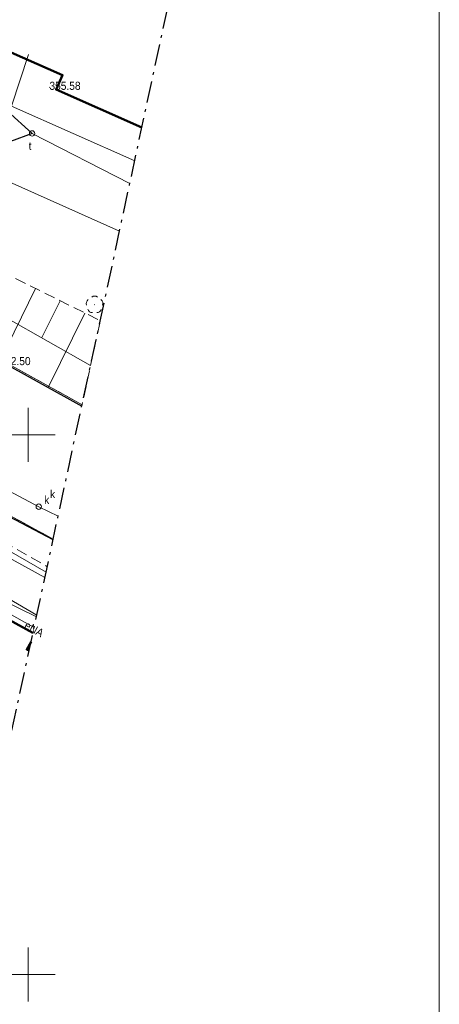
# Model space of a CAD drawing. Header units: metres. Extents: x 6605396 to 6605688, y 5559202 to 5559407.
# Tile 9 of 12: x 6605649 to 6605688, y 5559247 to 5559338. Entities that reach past the tile are written whole.
import ezdxf

# ---------------------------------------------------------------- set-up
doc = ezdxf.new("R2010")
doc.units = ezdxf.units.M
doc.header["$MEASUREMENT"] = 0
for name, pattern in [('1.0_0.5', [1.5, 1, -0.5]), ('212-500', [3.5, 2, -0.625, 0.25, -0.625]), ('219-500', [0]), ('egug-500', [1, 0.5, -0.5])]:
    doc.linetypes.add(name, pattern=pattern)
doc.layers.get('0').update_dxf_attribs({"color": 2, "linetype": 'CONTINUOUS', "lineweight": 5})
for name, color, linetype in [('000 Inne (niezydentyfikowane)', 7, 'CONTINUOUS'), ('218-kontur użytku gruntowego', 7, 'CONTINUOUS'), ('219-działka ewidencyjna', 7, 'CONTINUOUS'), ('312-budynek ewidencyjny', 7, 'CONTINUOUS'), ('chodnik', 7, 'CONTINUOUS'), ('drzewo liściaste', 7, 'CONTINUOUS'), ('komora podziemna', 7, 'CONTINUOUS'), ('krawężnik', 7, 'CONTINUOUS'), ('Obszar opracowania', 7, 'CONTINUOUS'), ('pikieta sztuczna', 7, 'CONTINUOUS'), ('pikieta sztuczna-Atr2', 7, 'CONTINUOUS'), ('przewód ciepłowniczy', 7, 'CONTINUOUS'), ('przewód elektroenergetyczny podziemny', 7, 'CONTINUOUS'), ('przewód elektroenergetyczny podziemny-Atr1', 7, 'CONTINUOUS'), ('przewód gazowy', 7, 'CONTINUOUS'), ('przewód kanalizacyjny', 7, 'CONTINUOUS'), ('przewód telekomunikacyjny podziemny', 7, 'CONTINUOUS'), ('przewód wodociągowy', 7, 'CONTINUOUS'), ('Punkt budynku', 7, 'CONTINUOUS'), ('Ramki i opis wydruku', 7, 'CONTINUOUS'), ('rzedna', 7, 'CONTINUOUS'), ('rzedna-Atr2', 7, 'CONTINUOUS'), ('skarpa nieumocniona', 7, 'CONTINUOUS'), ('studnia kanalizacyjna', 7, 'CONTINUOUS'), ('studnia kanalizacyjna-Atr17', 7, 'CONTINUOUS'), ('Wstawianie ramki sekcyjnej z opisem', 7, 'CONTINUOUS'), ('właz do komory lub kanału - okrągły', 7, 'CONTINUOUS'), ('właz do komory lub kanału - okrągły-Atr17', 7, 'CONTINUOUS')]:
    doc.layers.add(name, color=color, linetype=linetype)
doc.styles.get("Standard").update_dxf_attribs({"font": 'Working1250.shx', "width": 0.75})

# ---------------------------------------------------------------- blocks, each defined once
blk = doc.blocks.new('PUNKTBUD')
at = {"color": 0}
blk.add_circle((0, 0), 0.045, dxfattribs=at)
blk = doc.blocks.new('OP021')
at = {"linetype": 'Continuous', "lineweight": 13}
h = blk.add_hatch(color=0, dxfattribs=at)
edge = h.paths.add_edge_path()
edge.add_arc((0, 0), 0.05, 0, 360)
at = {"color": 0, "linetype": 'Continuous', "lineweight": 13}
for centre, start, end in [((-0.38, 0.124), 121.308, 202.548), ((0, 0.4), 49.272, 130.728), ((0.38, 0.124), 337.452, 58.692), ((-0.235, -0.324), 193.221, 274.871), ((0.235, -0.324), 265.129, 346.779)]:
    blk.add_arc(centre, 0.4, start, end, dxfattribs=at)
blk = doc.blocks.new('US15')
at = {"color": 0, "linetype": 'Continuous', "lineweight": 13}
blk.add_circle((0, 0), 0.25, dxfattribs=at)
blk = doc.blocks.new('US22')
at = {"color": 0, "linetype": 'Continuous', "lineweight": 13}
blk.add_circle((0, 0), 0.25, dxfattribs=at)
blk = doc.blocks.new('PW01')
at = {"linetype": 'Continuous', "lineweight": 13}
h = blk.add_hatch(color=0, dxfattribs=at)
edge = h.paths.add_edge_path()
edge.add_arc((0, 0), 0.045, 0, 360)

msp = doc.modelspace()

# ---------------------------------------------------------------- linework, layer by layer
at = {"layer": '000 Inne (niezydentyfikowane)', "color": 7, "linetype": 'Continuous', "lineweight": 13}
for p, q in [((6605650.66, 5559313.55), (6605647.35, 5559306.85)), ((6605652.94, 5559312.42), (6605651.26, 5559309.02)), ((6605655.25, 5559311.28), (6605651.83, 5559304.38))]:
    msp.add_line(p, q, dxfattribs=at)
at = {"layer": '218-kontur użytku gruntowego', "color": 3, "linetype": 'egug-500', "lineweight": 18, "flags": 128}
for points in [[(6605614.73, 5559310.87), (6605652.307, 5559290.333)], [(6605652.307, 5559290.333), (6605614.73, 5559310.87)], [(6605654.99, 5559302.785), (6605647.07, 5559307.16)], [(6605647.07, 5559307.16), (6605654.99, 5559302.785)]]:
    msp.add_lwpolyline(points, dxfattribs=at)
at = {"layer": '219-działka ewidencyjna', "color": 7, "linetype": '219-500', "lineweight": 18, "flags": 128}
for points in [[(6605652.307, 5559290.333), (6605614.73, 5559310.87)], [(6605654.99, 5559302.785), (6605647.07, 5559307.16)]]:
    msp.add_lwpolyline(points, dxfattribs=at)
at = {"layer": '312-budynek ewidencyjny', "color": 7, "linetype": 'Continuous', "lineweight": 50, "flags": 128}
for points in [[(6605653.18, 5559333.3), (6605637.27, 5559340.36)], [(6605652.59, 5559331.97), (6605653.18, 5559333.3)], [(6605660.52, 5559328.45), (6605652.59, 5559331.97)], [(6605624.43, 5559295.91), (6605650.434, 5559281.643)], [(6605650.26, 5559280.834), (6605649.87, 5559280.12)], [(6605649.87, 5559280.12), (6605650.081, 5559280.004)]]:
    msp.add_lwpolyline(points, dxfattribs=at)
at = {"layer": 'chodnik', "color": 7, "linetype": '1.0_0.5', "lineweight": 18, "flags": 128}
msp.add_lwpolyline([(6605652.294, 5559290.274), (6605639.48, 5559297), (6605616.58, 5559309.93), (6605614.82, 5559310.86), (6605614.31, 5559311.08), (6605613.84, 5559311.13), (6605613.54, 5559311.13), (6605612.82, 5559310.86), (6605611.96, 5559310.2), (6605611.47, 5559309.76), (6605615.3, 5559307.6), (6605632.07, 5559298.53), (6605629.11, 5559292.25), (6605631.87, 5559290.96), (6605634.72, 5559296.88), (6605644.69, 5559291.56), (6605641.83, 5559285.91), (6605644.19, 5559284.69), (6605647.14, 5559290.44), (6605651.757, 5559287.782)], dxfattribs=at)
at = {"layer": 'krawężnik', "color": 7, "linetype": 'Continuous', "lineweight": 25, "flags": 128}
for points in [[(6605652.294, 5559290.274), (6605639.48, 5559297), (6605616.58, 5559309.93)], [(6605637.55, 5559303.12), (6605638.77, 5559303.01), (6605639.97, 5559303.26), (6605647.03, 5559307.03), (6605654.961, 5559302.653)]]:
    msp.add_lwpolyline(points, dxfattribs=at)
at = {"layer": 'Obszar opracowania', "color": 7, "linetype": '212-500', "lineweight": 25, "flags": 128}
msp.add_lwpolyline([(6605574.41, 5559385.49), (6605566.82, 5559298.44), (6605521.47, 5559277.55), (6605522.93, 5559208.52), (6605592.75, 5559210.86), (6605640.73, 5559236.61), (6605668.25, 5559364.32)], close=True, dxfattribs=at)
at = {"layer": 'przewód ciepłowniczy', "color": 212, "linetype": 'Continuous', "lineweight": 18, "flags": 128}
msp.add_lwpolyline([(6605658.455, 5559318.864), (6605640.34, 5559326.95), (6605645.21, 5559337.64)], dxfattribs=at)
at = {"layer": 'przewód elektroenergetyczny podziemny', "color": 1, "linetype": 'Continuous', "lineweight": 18, "flags": 128}
for points in [[(6605625.83, 5559315.87), (6605632.22, 5559319.75), (6605655.774, 5559306.426)], [(6605650.54, 5559282.136), (6605642.65, 5559286.52), (6605643.28, 5559288.28), (6605623.86, 5559297.95), (6605632.58, 5559314.72), (6605625.57, 5559318.1), (6605624.56, 5559316.43)], [(6605621.68, 5559316.78), (6605616.68, 5559306.12), (6605624.63, 5559301.68), (6605647.88, 5559288.8), (6605651.54, 5559286.773)], [(6605650.754, 5559283.128), (6605634.62, 5559291.05), (6605613.06, 5559301.56)]]:
    msp.add_lwpolyline(points, dxfattribs=at)
at = {"layer": 'przewód gazowy', "color": 52, "linetype": 'Continuous', "lineweight": 18, "flags": 128}
msp.add_lwpolyline([(6605650.792, 5559283.303), (6605641.08, 5559288.96), (6605633.78, 5559293.21), (6605625.44, 5559298.08), (6605616.55, 5559302.76)], dxfattribs=at)
at = {"layer": 'przewód kanalizacyjny', "color": 34, "linetype": 'Continuous', "lineweight": 18, "flags": 128}
msp.add_lwpolyline([(6605652.765, 5559292.46), (6605650.97, 5559293.34), (6605637.63, 5559300.43)], dxfattribs=at)
at = {"layer": 'przewód telekomunikacyjny podziemny', "color": 30, "linetype": 'Continuous', "lineweight": 18, "flags": 128}
for points in [[(6605605.87, 5559357.58), (6605603.35, 5559336.41), (6605627.64, 5559332.15), (6605648.45, 5559330.45), (6605659.856, 5559325.366)], [(6605659.404, 5559323.269), (6605650.35, 5559327.91), (6605629.49, 5559346.82)], [(6605648.45, 5559330.45), (6605650.02, 5559335.24)]]:
    msp.add_lwpolyline(points, dxfattribs=at)
at = {"layer": 'przewód wodociągowy', "color": 5, "linetype": 'Continuous', "lineweight": 18, "flags": 128}
msp.add_lwpolyline([(6605612.63, 5559308.24), (6605642.94, 5559292.27), (6605651.648, 5559287.278)], dxfattribs=at)
at = {"layer": 'Ramki i opis wydruku', "color": 7, "linetype": 'Continuous', "lineweight": 13, "flags": 128}
for points in [[(6605396.17, 5559201.63), (6605688.07, 5559201.63), (6605688.07, 5559406.53), (6605396.17, 5559406.53)], [(6605396.17, 5559201.58), (6605688.07, 5559201.58), (6605688.07, 5559398.58), (6605396.17, 5559398.58)]]:
    msp.add_lwpolyline(points, close=True, dxfattribs=at)
at = {"layer": 'rzedna-Atr2', "color": 7, "flags": 128}
for points in [[(6605650.35, 5559327.91), (6605648.34, 5559327.18), (6605645.13, 5559327.18)], [(6605650.35, 5559327.91), (6605648.34, 5559327.18), (6605645.189, 5559327.18)]]:
    msp.add_lwpolyline(points, dxfattribs=at)
at = {"layer": 'skarpa nieumocniona', "color": 7, "linetype": '1.0_0.5', "lineweight": 18, "flags": 128}
msp.add_lwpolyline([(6605622.05, 5559334.28), (6605627.1, 5559332.44), (6605626.15, 5559325.69), (6605656.67, 5559310.58), (6605654.96, 5559302.65), (6605647.03, 5559307.03), (6605619.64, 5559323.83), (6605623.95, 5559331.36), (6605618.59, 5559333.79), (6605620.46, 5559334.76)], close=True, dxfattribs=at)
at = {"layer": 'Wstawianie ramki sekcyjnej z opisem', "color": 7, "linetype": 'Continuous', "lineweight": 13, "flags": 128}
for points in [[(6605650, 5559297.5), (6605650, 5559302.5)], [(6605647.5, 5559300), (6605652.5, 5559300)], [(6605650, 5559247.5), (6605650, 5559252.5)], [(6605647.5, 5559250), (6605652.5, 5559250)]]:
    msp.add_lwpolyline(points, dxfattribs=at)

# ---------------------------------------------------------------- block references
at = {"layer": 'drzewo liściaste', "color": 94, "linetype": 'Continuous', "lineweight": 18}
msp.add_blockref('OP021', (6605656.14, 5559312.05), dxfattribs=at)
at = {"layer": 'komora podziemna', "color": 30, "linetype": 'Continuous', "lineweight": 18}
msp.add_blockref('US15', (6605650.35, 5559327.91), dxfattribs=at)
at = {"layer": 'pikieta sztuczna', "color": 7, "linetype": 'Continuous', "lineweight": 13}
msp.add_blockref('PW01', (6605651.96, 5559332.19), dxfattribs=at)
at = {"layer": 'Punkt budynku', "color": 5, "linetype": 'Continuous', "lineweight": 18}
for p in [(6605653.18, 5559333.3), (6605652.59, 5559331.97), (6605649.87, 5559280.12)]:
    msp.add_blockref('PUNKTBUD', p, dxfattribs=at)
at = {"layer": 'rzedna', "color": 30, "linetype": 'Continuous', "lineweight": 18}
msp.add_blockref('PW01', (6605650.35, 5559327.91), dxfattribs=at)
msp.add_blockref('PW01', (6605650.35, 5559327.91), dxfattribs=at)
at = {"layer": 'studnia kanalizacyjna', "color": 34, "linetype": 'Continuous', "lineweight": 18}
msp.add_blockref('US15', (6605650.97, 5559293.34), dxfattribs=at)
at = {"layer": 'właz do komory lub kanału - okrągły', "color": 7, "linetype": 'Continuous', "lineweight": 18}
for p in [(6605650.35, 5559327.91), (6605650.97, 5559293.34)]:
    msp.add_blockref('US22', p, dxfattribs=at)

# ---------------------------------------------------------------- texts
at = {"layer": 'pikieta sztuczna-Atr2', "color": 7, "char_height": 0.75, "attachment_point": 7, "line_spacing_factor": 0.6}
for s, insert in [('\\fArial|b0|i0|c238238|p39;\\H1x;\\W0.9;355.58', (6605651.96, 5559331.94)), ('\\fArial|b0|i0|c238238|p39;\\H1x;\\W0.9;352.50', (6605647.33, 5559306.44))]:
    msp.add_mtext(s, dxfattribs=dict(at, insert=insert))
at = {"layer": 'przewód elektroenergetyczny podziemny-Atr1', "color": 1, "insert": (6605649.739294, 5559282.440731), "char_height": 0.75, "attachment_point": 4, "rotation": 330.94500078, "line_spacing_factor": 0.6}
msp.add_mtext('\\fArial|b0|i0|c238238|p39;\\H1x;\\W0.9;eNA', dxfattribs=at)
at = {"layer": 'studnia kanalizacyjna-Atr17', "color": 34, "insert": (6605651.47, 5559293.59), "char_height": 0.75, "attachment_point": 7, "line_spacing_factor": 0.6}
msp.add_mtext('\\fArial|b0|i0|c238238|p39;\\H1x;\\W0.9;k', dxfattribs=at)
at = {"layer": 'właz do komory lub kanału - okrągły-Atr17', "color": 7, "char_height": 0.75, "attachment_point": 7, "line_spacing_factor": 0.6}
for s, insert in [('\\fArial|b0|i0|c238238|p39;\\H1x;\\W0.9;t', (6605650.04, 5559326.37)), ('\\fArial|b0|i0|c238238|p39;\\H1x;\\W0.9;k', (6605652.02, 5559294.13))]:
    msp.add_mtext(s, dxfattribs=dict(at, insert=insert))

doc.saveas('drawing.dxf')
